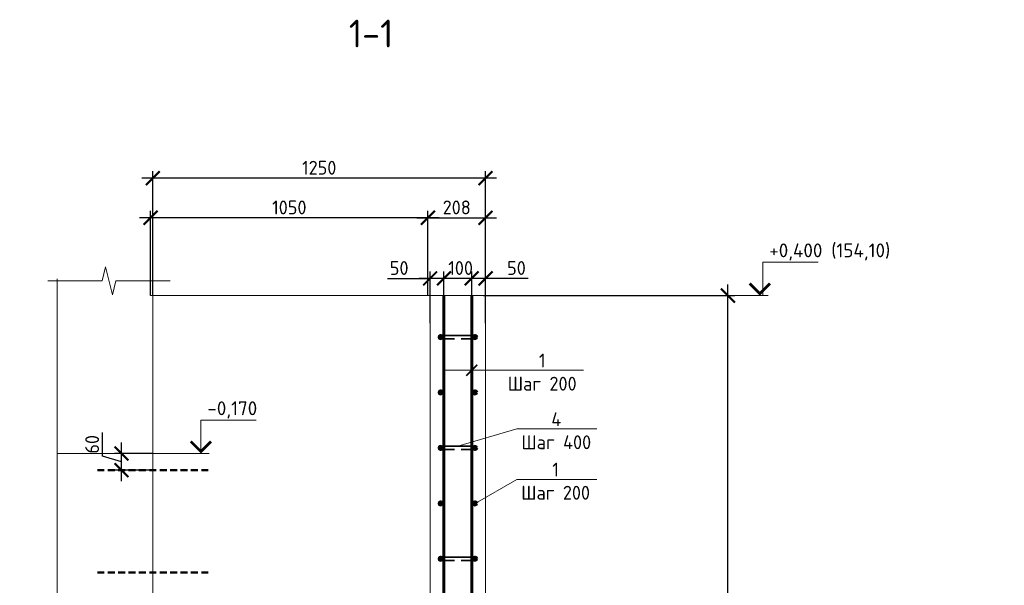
# Model space of a CAD drawing. Header units: millimetres. Extents: x 130535 to 3472113, y -231620 to 121434.
# Tile 51 of 133: x 414817 to 432571, y -39167 to -28965. Entities that reach past the tile are written whole.
import ezdxf
from ezdxf import colors
from ezdxf.entities.mleader import LeaderData, LeaderLine
from ezdxf.enums import TextEntityAlignment as Align
from ezdxf.math import Vec2, Vec3

# ---------------------------------------------------------------- set-up
doc = ezdxf.new("R2010")
doc.units = ezdxf.units.MM
doc.linetypes.add('DASHED2', pattern=[0.375, 0.25, -0.125])
doc.layers.get('DEFPOINTS').update_dxf_attribs({"color": 1, "lineweight": 0})
for name, color, linetype, lineweight in [('Основная 0.35', 200, 'Continuous', 35), ('Основная 0.60', 142, 'Continuous', 60), ('РАЗМЕРЫ', 1, 'Continuous', 9), ('Разрез жилая часть$0$Отметки', 1, 'Continuous', 20), ('Символы 0.20', 1, 'Continuous', 20), ('Текст 5.00', 82, 'Continuous', 50), ('Тонкая', 81, 'Continuous', 20), ('Тонкая 0.20', 30, 'Continuous', 20)]:
    doc.layers.add(name, color=color, linetype=linetype, lineweight=lineweight)
doc.styles.add('GOST-2.304_Type-B', font='GOST_Common.ttf')
doc.styles.add('ГОСТ', font='isocpeur.TTF')
doc.dimstyles.new('СПДС', dxfattribs={"dimscale": 100, "dimtxt": 2.5, "dimasz": 2.5, "dimexe": 1.25, "dimexo": 0, "dimtad": 1, "dimdec": 0, "dimtxsty": 'GOST-2.304_Type-B', "dimblk": 'ARCHTICK', "dimcen": 2.5, "dimdle": 2, "dimadec": 0, "dimazin": 2, "dimtfac": 0.75, "dimtdec": 0, "dimtmove": 1, "dimatfit": 3, "dimfxl": 1, "dimtolj": 1, "dimarcsym": 1})

# ---------------------------------------------------------------- blocks, each defined once
blk = doc.blocks.new('_ArchTick')
at = {"color": 0, "linetype": 'ByBlock', "const_width": 0.15}
blk.add_lwpolyline([(-0.5, -0.5), (0.5, 0.5)], dxfattribs=at)
blk = doc.blocks.new('_None')
blk = doc.blocks.new('*D573')
at = {"layer": 'DEFPOINTS', "color": 0, "linetype": 'Continuous', "lineweight": 0, "transparency": 16777216}
for p in [(422967, -33631), (423217, -34439), (422967, -34564)]:
    blk.add_point(p, dxfattribs=at)
at = {"layer": 'РАЗМЕРЫ', "color": 0, "linetype": 'Continuous', "lineweight": -2, "transparency": 16777216}
for p, q in [((422967, -34564), (422967, -33506)), ((423217, -34439), (423217, -33506)), ((423417, -33631), (422767, -33631)), ((423987, -33631), (423217, -33631))]:
    blk.add_line(p, q, dxfattribs=at)
at = {"layer": 'РАЗМЕРЫ', "color": 0, "linetype": 'Continuous', "lineweight": -2, "transparency": 16777216, "xscale": 250, "yscale": 250, "zscale": 250, "rotation": 180}
blk.add_blockref('_ArchTick', (422967, -33631), dxfattribs=at)
at = {"layer": 'РАЗМЕРЫ', "color": 0, "linetype": 'Continuous', "lineweight": -2, "transparency": 16777216, "xscale": 250, "yscale": 250, "zscale": 250}
blk.add_blockref('_ArchTick', (423217, -33631), dxfattribs=at)
at = {"layer": 'РАЗМЕРЫ', "color": 0, "linetype": 'Continuous', "lineweight": 0, "transparency": 16777216, "insert": (423774, -33444), "char_height": 250, "attachment_point": 5, "style": 'GOST-2.304_Type-B'}
blk.add_mtext('\\A1;50', dxfattribs=at)
blk = doc.blocks.new('*D574')
at = {"layer": 'DEFPOINTS', "color": 0, "linetype": 'Continuous', "lineweight": 0, "transparency": 16777216}
for p in [(422467, -33631), (422467, -34564), (422967, -34564)]:
    blk.add_point(p, dxfattribs=at)
at = {"layer": 'РАЗМЕРЫ', "color": 0, "linetype": 'Continuous', "lineweight": -2, "transparency": 16777216}
for p, q in [((422467, -34564), (422467, -33506)), ((422967, -34564), (422967, -33506)), ((423167, -33631), (422267, -33631))]:
    blk.add_line(p, q, dxfattribs=at)
at = {"layer": 'РАЗМЕРЫ', "color": 0, "linetype": 'Continuous', "lineweight": -2, "transparency": 16777216, "xscale": 250, "yscale": 250, "zscale": 250, "rotation": 180}
blk.add_blockref('_ArchTick', (422467, -33631), dxfattribs=at)
at = {"layer": 'РАЗМЕРЫ', "color": 0, "linetype": 'Continuous', "lineweight": -2, "transparency": 16777216, "xscale": 250, "yscale": 250, "zscale": 250}
blk.add_blockref('_ArchTick', (422967, -33631), dxfattribs=at)
at = {"layer": 'РАЗМЕРЫ', "color": 0, "linetype": 'Continuous', "lineweight": 0, "transparency": 16777216, "insert": (422767, -33444), "char_height": 250, "attachment_point": 5, "style": 'GOST-2.304_Type-B'}
blk.add_mtext('\\A1;100', dxfattribs=at)
blk = doc.blocks.new('*D575')
at = {"layer": 'DEFPOINTS', "color": 0, "linetype": 'Continuous', "lineweight": 0, "transparency": 16777216}
for p in [(422217, -33631), (422217, -34439), (422467, -34564)]:
    blk.add_point(p, dxfattribs=at)
at = {"layer": 'РАЗМЕРЫ', "color": 0, "linetype": 'Continuous', "lineweight": -2, "transparency": 16777216}
for p, q in [((422217, -34439), (422217, -33506)), ((422467, -34564), (422467, -33506)), ((421447, -33631), (422217, -33631)), ((422667, -33631), (422017, -33631))]:
    blk.add_line(p, q, dxfattribs=at)
at = {"layer": 'РАЗМЕРЫ', "color": 0, "linetype": 'Continuous', "lineweight": -2, "transparency": 16777216, "xscale": 250, "yscale": 250, "zscale": 250, "rotation": 180}
blk.add_blockref('_ArchTick', (422217, -33631), dxfattribs=at)
at = {"layer": 'РАЗМЕРЫ', "color": 0, "linetype": 'Continuous', "lineweight": -2, "transparency": 16777216, "xscale": 250, "yscale": 250, "zscale": 250}
blk.add_blockref('_ArchTick', (422467, -33631), dxfattribs=at)
at = {"layer": 'РАЗМЕРЫ', "color": 0, "linetype": 'Continuous', "lineweight": 0, "transparency": 16777216, "insert": (421659, -33444), "char_height": 250, "attachment_point": 5, "style": 'GOST-2.304_Type-B'}
blk.add_mtext('\\A1;50', dxfattribs=at)
blk = doc.blocks.new('*D578')
at = {"layer": 'DEFPOINTS', "color": 0, "linetype": 'Continuous', "lineweight": 0, "transparency": 16777216}
for p in [(423217, -32538), (422178, -33941), (423217, -34439)]:
    blk.add_point(p, dxfattribs=at)
at = {"layer": 'РАЗМЕРЫ', "color": 0, "linetype": 'Continuous', "lineweight": -2, "transparency": 16777216}
for p, q in [((422178, -33941), (422178, -32413)), ((423217, -34439), (423217, -32413)), ((421978, -32538), (423417, -32538))]:
    blk.add_line(p, q, dxfattribs=at)
at = {"layer": 'РАЗМЕРЫ', "color": 0, "linetype": 'Continuous', "lineweight": -2, "transparency": 16777216, "xscale": 250, "yscale": 250, "zscale": 250, "rotation": 180}
blk.add_blockref('_ArchTick', (422178, -32538), dxfattribs=at)
at = {"layer": 'РАЗМЕРЫ', "color": 0, "linetype": 'Continuous', "lineweight": -2, "transparency": 16777216, "xscale": 250, "yscale": 250, "zscale": 250}
blk.add_blockref('_ArchTick', (423217, -32538), dxfattribs=at)
at = {"layer": 'РАЗМЕРЫ', "color": 0, "linetype": 'Continuous', "lineweight": 0, "transparency": 16777216, "insert": (422697, -32351), "char_height": 250, "attachment_point": 5, "style": 'GOST-2.304_Type-B'}
blk.add_mtext('\\A1;208', dxfattribs=at)
blk = doc.blocks.new('*D579')
at = {"layer": 'DEFPOINTS', "color": 0, "linetype": 'Continuous', "lineweight": 0, "transparency": 16777216}
for p in [(417178, -32538), (417178, -33941), (422178, -33941)]:
    blk.add_point(p, dxfattribs=at)
at = {"layer": 'РАЗМЕРЫ', "color": 0, "linetype": 'Continuous', "lineweight": -2, "transparency": 16777216}
for p, q in [((417178, -33941), (417178, -32413)), ((422178, -33941), (422178, -32413)), ((422378, -32538), (416978, -32538))]:
    blk.add_line(p, q, dxfattribs=at)
at = {"layer": 'РАЗМЕРЫ', "color": 0, "linetype": 'Continuous', "lineweight": -2, "transparency": 16777216, "xscale": 250, "yscale": 250, "zscale": 250, "rotation": 180}
blk.add_blockref('_ArchTick', (417178, -32538), dxfattribs=at)
at = {"layer": 'РАЗМЕРЫ', "color": 0, "linetype": 'Continuous', "lineweight": -2, "transparency": 16777216, "xscale": 250, "yscale": 250, "zscale": 250}
blk.add_blockref('_ArchTick', (422178, -32538), dxfattribs=at)
at = {"layer": 'РАЗМЕРЫ', "color": 0, "linetype": 'Continuous', "lineweight": 0, "transparency": 16777216, "insert": (419678, -32351), "char_height": 250, "attachment_point": 5, "style": 'GOST-2.304_Type-B'}
blk.add_mtext('\\A1;1050', dxfattribs=at)
blk = doc.blocks.new('*D580')
at = {"layer": 'DEFPOINTS', "color": 0, "linetype": 'Continuous', "lineweight": 0, "transparency": 16777216}
for p in [(423178, -33941), (427587, -33941), (427336, -45939)]:
    blk.add_point(p, dxfattribs=at)
at = {"layer": 'РАЗМЕРЫ', "color": 0, "linetype": 'Continuous', "lineweight": -2, "transparency": 16777216}
for p, q in [((427587, -46139), (427587, -33741)), ((423178, -33941), (427712, -33941)), ((427336, -45939), (427712, -45939))]:
    blk.add_line(p, q, dxfattribs=at)
at = {"layer": 'РАЗМЕРЫ', "color": 0, "linetype": 'Continuous', "lineweight": -2, "transparency": 16777216, "xscale": 250, "yscale": 250, "zscale": 250}
for p, rotation in [((427587, -33941), 90), ((427587, -45939), 270)]:
    blk.add_blockref('_ArchTick', p, dxfattribs=dict(at, rotation=rotation))
at = {"layer": 'РАЗМЕРЫ', "color": 0, "linetype": 'Continuous', "lineweight": 0, "transparency": 16777216, "insert": (427400, -39940), "char_height": 250, "attachment_point": 5, "rotation": 90, "style": 'GOST-2.304_Type-B'}
blk.add_mtext('\\A1;2400', dxfattribs=at)
blk = doc.blocks.new('*D582')
at = {"layer": 'DEFPOINTS', "color": 0, "linetype": 'Continuous', "lineweight": 0, "transparency": 16777216}
for p in [(417217, -31823), (417217, -33941), (423217, -34439)]:
    blk.add_point(p, dxfattribs=at)
at = {"layer": 'РАЗМЕРЫ', "color": 0, "linetype": 'Continuous', "lineweight": -2, "transparency": 16777216}
for p, q in [((417217, -33941), (417217, -31698)), ((423217, -34439), (423217, -31698)), ((423417, -31823), (417017, -31823))]:
    blk.add_line(p, q, dxfattribs=at)
at = {"layer": 'РАЗМЕРЫ', "color": 0, "linetype": 'Continuous', "lineweight": -2, "transparency": 16777216, "xscale": 250, "yscale": 250, "zscale": 250, "rotation": 180}
blk.add_blockref('_ArchTick', (417217, -31823), dxfattribs=at)
at = {"layer": 'РАЗМЕРЫ', "color": 0, "linetype": 'Continuous', "lineweight": -2, "transparency": 16777216, "xscale": 250, "yscale": 250, "zscale": 250}
blk.add_blockref('_ArchTick', (423217, -31823), dxfattribs=at)
at = {"layer": 'РАЗМЕРЫ', "color": 0, "linetype": 'Continuous', "lineweight": 0, "transparency": 16777216, "insert": (420217, -31635), "char_height": 250, "attachment_point": 5, "style": 'GOST-2.304_Type-B'}
blk.add_mtext('\\A1;1250', dxfattribs=at)
blk = doc.blocks.new('*D559')
at = {"layer": 'DEFPOINTS', "color": 0, "linetype": 'Continuous', "lineweight": 0, "transparency": 16777216}
for p in [(416654, -36789), (417217, -36789), (417217, -37090)]:
    blk.add_point(p, dxfattribs=at)
at = {"layer": 'РАЗМЕРЫ', "color": 0, "linetype": 'Continuous', "lineweight": -2, "transparency": 16777216}
for p, q in [((416310, -36836), (416310, -36411)), ((416654, -37290), (416654, -36589)), ((416654, -36939), (416310, -36836)), ((417217, -36789), (416529, -36789)), ((417217, -37090), (416529, -37090))]:
    blk.add_line(p, q, dxfattribs=at)
at = {"layer": 'РАЗМЕРЫ', "color": 0, "linetype": 'Continuous', "lineweight": -2, "transparency": 16777216, "xscale": 250, "yscale": 250, "zscale": 250}
for p, rotation in [((416654, -36789), 90), ((416654, -37090), 270)]:
    blk.add_blockref('_ArchTick', p, dxfattribs=dict(at, rotation=rotation))
at = {"layer": 'РАЗМЕРЫ', "color": 0, "linetype": 'Continuous', "lineweight": 0, "transparency": 16777216, "insert": (416123, -36624), "char_height": 250, "attachment_point": 5, "rotation": 90, "style": 'GOST-2.304_Type-B'}
blk.add_mtext('\\A1;60', dxfattribs=at)

msp = doc.modelspace()

# ---------------------------------------------------------------- linework, layer by layer
at = {"linetype": 'DASHED2', "lineweight": 50, "ltscale": 500}
for p, q in [((416217.4, -37089.6), (418217.4, -37089.6)), ((416217.4, -38938.9), (418217.4, -38938.9))]:
    msp.add_line(p, q, dxfattribs=at)
at = {"linetype": 'ByBlock', "lineweight": 20, "ltscale": 0.5}
msp.add_lwpolyline([(415490.6, -33636.5), (415490.6, -40561.5), (414990.6, -40686.5), (415990.6, -40936.5), (415490.6, -41061.5), (415490.6, -48286.5)], dxfattribs=at)
at = {"layer": 'Основная 0.35'}
for p, q in [((423027.4, -34659), (422407.4, -34659)), ((422407.4, -34719), (422657.4, -34719)), ((423027.4, -34719), (422777.4, -34719)), ((423027.4, -36659), (422407.4, -36659)), ((422407.4, -36719), (422657.4, -36719)), ((423027.4, -36719), (422777.4, -36719)), ((423027.4, -38659), (422407.4, -38659)), ((422407.4, -38719), (422657.4, -38719)), ((423027.4, -38719), (422777.4, -38719))]:
    msp.add_line(p, q, dxfattribs=at)
for centre, start, end in [((422407.4, -34689), 90, 270), ((423027.4, -34689), 270, 90), ((422407.4, -38689), 90, 270), ((423027.4, -38689), 270, 90)]:
    msp.add_arc(centre, 30, start, end, dxfattribs=at)
at = {"layer": 'Основная 0.60'}
for p, q in [((422467.4, -45914), (422467.4, -33940.6)), ((422967.4, -45914), (422967.4, -33940.6))]:
    msp.add_line(p, q, dxfattribs=at)
for centre in [(422407.4, -34689), (423027.4, -34689), (422407.4, -35689), (423027.4, -35689), (422407.4, -36689), (423027.4, -36689), (422407.4, -37689), (423027.4, -37689), (422407.4, -38689), (423027.4, -38689)]:
    msp.add_circle(centre, 30, dxfattribs=at)
at = {"layer": 'РАЗМЕРЫ', "linetype": 'Continuous', "lineweight": 0}
msp.add_line((417217.4, -36789), (415490.6, -36789), dxfattribs=at)
at = {"layer": 'Символы 0.20', "color": 1, "linetype": 'Continuous', "lineweight": 20, "ltscale": 100}
for p, q in [((428215.9, -33340.6), (429215.9, -33340.6)), ((427296.4, -33940.6), (428162.5, -33940.6)), ((418083.5, -36189), (419083.5, -36189)), ((417217.4, -36789), (418083.5, -36789))]:
    msp.add_line(p, q, dxfattribs=at)
at = {"layer": 'Символы 0.20', "color": 1, "linetype": 'Continuous', "lineweight": 20, "ltscale": 10000}
for p, q in [((428312.5, -33940.6), (428012.5, -33940.6)), ((418233.5, -36789), (417933.5, -36789))]:
    msp.add_line(p, q, dxfattribs=at)
for points in [[(428215.9, -33939.2), (428215.9, -33339.2)], [(418083.5, -36789), (418083.5, -36189)]]:
    msp.add_lwpolyline(points, dxfattribs=at)
at = {"layer": 'Символы 0.20', "color": 1, "linetype": 'Continuous', "lineweight": 20, "ltscale": 10000, "const_width": 50}
for points in [[(427980.1, -33722.9), (428162.5, -33905.2), (428344.8, -33722.9)], [(417901.2, -36571.3), (418083.5, -36753.7), (418265.8, -36571.3)]]:
    msp.add_lwpolyline(points, dxfattribs=at)
at = {"layer": 'Тонкая'}
msp.add_lwpolyline([(415321.8, -33675.3), (415471.8, -33675.3), (416301.3, -33675.3), (416363.8, -33425.3), (416488.8, -33925.3), (416551.3, -33675.3), (417380.9, -33675.3), (417530.9, -33675.3)], dxfattribs=at)
at = {"layer": 'Тонкая 0.20'}
for p, q in [((417217.4, -33886.5), (417217.4, -47827.6)), ((422177.5, -33940.6), (417177.5, -33940.6)), ((422177.5, -33940.6), (423217.4, -33940.6)), ((422217.4, -45914), (422217.4, -33940.6)), ((423217.4, -33940.6), (423217.4, -45914))]:
    msp.add_line(p, q, dxfattribs=at)

# ---------------------------------------------------------------- texts
at = {"layer": 'Разрез жилая часть$0$Отметки', "linetype": 'Continuous', "lineweight": 25, "ltscale": 100, "style": 'ГОСТ'}
for s, p in [('+0,400 (154,10)', (428333.4, -33250.6)), ('-0,170', (418201, -36099))]:
    msp.add_text(s, height=250, dxfattribs=at).set_placement(p)
at = {"layer": 'Текст 5.00', "style": 'GOST-2.304_Type-B'}
msp.add_text('1-1', height=500, dxfattribs=at).set_placement((421153.1, -29214.6), align=Align.MIDDLE_CENTER)
msp.add_text('1-1', height=500, dxfattribs=at).set_placement((421153.1, -29214.6), align=Align.MIDDLE_CENTER)

# ---------------------------------------------------------------- dimensions: what is measured, and where the dimension line sits
at = {"layer": 'РАЗМЕРЫ', "color": 3, "linetype": 'Continuous', "lineweight": 0}
for base, p1, p2, text, picture, middle in [((417217.4, -31822.8), (423217.4, -34439), (417217.4, -33940.6), '1250', '*D582', (420217.4, -31635.3)), ((417177.5, -32538.1), (422177.5, -33940.6), (417177.5, -33940.6), '1050', '*D579', (419677.5, -32350.6))]:
    dim = msp.add_linear_dim(base=base, p1=p1, p2=p2, text=text, dimstyle='СПДС', override={"dimlfac": 0.2}, dxfattribs=at)
    dim.commit()
    dim.dimension.update_dxf_attribs({"geometry": picture, "text_midpoint": middle})
dim = msp.add_linear_dim(base=(423217.4, -32538.1), p1=(422177.5, -33940.6), p2=(423217.4, -34439), dimstyle='СПДС', override={"dimlfac": 0.2}, dxfattribs=at)
dim.commit()
dim.dimension.update_dxf_attribs({"geometry": '*D578', "text_midpoint": (422697.5, -32350.6)})
for base, p1, p2, picture, middle in [((422217.4, -33631.5), (422467.4, -34564), (422217.4, -34439), '*D575', (421659.2, -33662.4)), ((422467.4, -33631.5), (422967.4, -34564), (422467.4, -34564), '*D574', (422767.4, -33631.5)), ((422967.4, -33631.5), (423217.4, -34439), (422967.4, -34564), '*D573', (423774.1, -33661.5))]:
    dim = msp.add_linear_dim(base=base, p1=p1, p2=p2, angle=180, dimstyle='СПДС', override={"dimlfac": 0.2}, dxfattribs=at)
    dim.commit()
    dim.dimension.update_dxf_attribs({"geometry": picture, "text_midpoint": middle, "dimtype": 160})
for base, p1, p2, picture, middle in [((427587.2, -33940.6), (427336.3, -45939), (423177.5, -33940.6), '*D580', (427399.7, -39939.8)), ((416654.1, -36789), (417217.4, -37089.6), (417217.4, -36789), '*D559', (416122.8, -36773.7))]:
    dim = msp.add_linear_dim(base=base, p1=p1, p2=p2, angle=90, dimstyle='СПДС', override={"dimlfac": 0.2}, dxfattribs=at)
    dim.commit()
    dim.dimension.update_dxf_attribs({"geometry": picture, "text_midpoint": middle})

# ---------------------------------------------------------------- leaders
at = {"layer": 'Символы 0.20', "ltscale": 100}
ml = msp.add_multileader_mtext('Standard', dxfattribs=at)
ml.set_content('Труба Тр\\Pниз трубы в уровне верха плиты', color=256, style='ГОСТ')
ml.set_leader_properties(color=256, linetype='ByLayer', lineweight=-1)
ml.set_arrow_properties(name='NONE')
ml.build(insert=Vec2(0, 0))
ml.multileader.update_dxf_attribs({"text_left_attachment_type": 6, "text_right_attachment_type": 6, "dogleg_length": 2.5, "arrow_head_size": 45, "scale": 100})
ctx = ml.context
ctx.base_point, ctx.scale, ctx.char_height, ctx.arrow_head_size, ctx.landing_gap_size, ctx.plane_origin = Vec3(374236, -34808.4), 100, 300, 45, 22.5, Vec3(368339.5, -38118.9)
ctx.left_attachment, ctx.right_attachment = 6, 6
notes = []
notes.append((ctx, [(1, (1, 1, 0), (373986, -34808.4), (1, 0), 250, [(0, [(373346.6, -36448.8)], 0, [])])]))
ctx.mtext.insert, ctx.mtext.width, ctx.mtext.flow_direction = Vec3(374258.5, -34418.4), 6442.783, 5
at = {"layer": 'Символы 0.20'}
ml = msp.add_multileader_mtext('Standard', dxfattribs=at)
ml.set_content('1\\PШаг 200', color=256, style='GOST-2.304_Type-B')
ml.set_leader_properties(color=256, linetype='ByLayer', lineweight=-1)
ml.set_arrow_properties(name='ARCHTICK')
ml.build(insert=Vec2(0, 0))
ml.multileader.update_dxf_attribs({"text_left_attachment_type": 6, "text_right_attachment_type": 6, "dogleg_length": 1, "arrow_head_size": 200, "scale": 20})
ctx = ml.context
ctx.base_point, ctx.scale, ctx.char_height, ctx.arrow_head_size, ctx.landing_gap_size, ctx.plane_origin = Vec3(423636.3, -35288.8), 20, 250, 200, 9, Vec3(419967.4, -34988.8)
ctx.left_attachment, ctx.right_attachment, ctx.text_align_type = 6, 6, 1
notes.append((ctx, [(1, (1, 1, 0), (423536.3, -35288.8), (1, 0), 100, [(1, [(422967.4, -35288.8), (422467.4, -35288.8)], 0, [])])]))
ctx.mtext.insert, ctx.mtext.alignment, ctx.mtext.flow_direction = Vec3(424238.1, -34988.8), 2, 5
ml = msp.add_multileader_mtext('Standard', dxfattribs=at)
ml.set_content('4\\PШаг 400', color=256, style='GOST-2.304_Type-B')
ml.set_leader_properties(color=256, linetype='ByLayer', lineweight=-1)
ml.set_arrow_properties(name='NONE')
ml.build(insert=Vec2(0, 0))
ml.multileader.update_dxf_attribs({"text_left_attachment_type": 6, "text_right_attachment_type": 6, "dogleg_length": 1, "arrow_head_size": 18, "scale": 20})
ctx = ml.context
ctx.base_point, ctx.scale, ctx.char_height, ctx.arrow_head_size, ctx.landing_gap_size, ctx.plane_origin = Vec3(423878.1, -36345.4), 20, 250, 18, 9, Vec3(420027.4, -40098.8)
ctx.left_attachment, ctx.right_attachment, ctx.text_align_type = 6, 6, 1
notes.append((ctx, [(0, (1, 1, 0), (423778.1, -36345.4), (1, 0), 100, [(0, [(422717.4, -36659)], 0, [])])]))
ctx.mtext.insert, ctx.mtext.alignment, ctx.mtext.flow_direction = Vec3(424492.4, -36045.4), 2, 5
ml = msp.add_multileader_mtext('Standard', dxfattribs=at)
ml.set_content('1\\PШаг 200', color=256, style='GOST-2.304_Type-B')
ml.set_leader_properties(color=256, linetype='ByLayer', lineweight=-1)
ml.set_arrow_properties(name='NONE')
ml.build(insert=Vec2(0, 0))
ml.multileader.update_dxf_attribs({"text_left_attachment_type": 6, "text_right_attachment_type": 6, "dogleg_length": 1, "arrow_head_size": 18, "scale": 20})
ctx = ml.context
ctx.base_point, ctx.scale, ctx.char_height, ctx.arrow_head_size, ctx.landing_gap_size, ctx.plane_origin = Vec3(423878.1, -37255.6), 20, 250, 18, 9, Vec3(420027.4, -37389)
ctx.left_attachment, ctx.right_attachment, ctx.text_align_type = 6, 6, 1
notes.append((ctx, [(0, (1, 1, 0), (423778.1, -37255.6), (1, 0), 100, [(0, [(423027.4, -37689)], 0, [])])]))
ctx.mtext.insert, ctx.mtext.alignment, ctx.mtext.flow_direction = Vec3(424479.9, -36955.6), 2, 5
at = {"layer": 'Символы 0.20', "ltscale": 100}
ml = msp.add_multileader_mtext('Standard', dxfattribs=at)
ml.set_content('Щебень фр.20-40', color=256, style='ГОСТ')
ml.set_leader_properties(color=256, linetype='ByLayer', lineweight=-1)
ml.set_arrow_properties(name='NONE')
ml.build(insert=Vec2(0, 0))
ml.multileader.update_dxf_attribs({"text_left_attachment_type": 6, "text_right_attachment_type": 6, "dogleg_length": 2.5, "arrow_head_size": 45, "scale": 100})
ctx = ml.context
ctx.base_point, ctx.scale, ctx.char_height, ctx.arrow_head_size, ctx.landing_gap_size, ctx.plane_origin = Vec3(378255, -38652.1), 100, 300, 45, 22.5, Vec3(372358.5, -41962.6)
ctx.left_attachment, ctx.right_attachment = 6, 6
notes.append((ctx, [(1, (1, 1, 0), (378005, -38652.1), (1, 0), 250, [(0, [(376254, -37225.6)], 0, [])])]))
ctx.mtext.insert, ctx.mtext.width, ctx.mtext.flow_direction = Vec3(378277.5, -38262.1), 2129.129, 5
for ctx, leaders in notes:
    for number, flags, end, landing, length, lines in leaders:
        leader = LeaderData()
        leader.index, (leader.has_last_leader_line, leader.has_dogleg_vector, leader.attachment_direction) = number, flags
        leader.last_leader_point, leader.dogleg_vector, leader.dogleg_length = Vec3(end), Vec3(landing), length
        for number, points, colour, breaks in lines:
            line = LeaderLine()
            line.index, line.vertices, line.color, line.breaks = number, Vec3.list(points), colors.encode_raw_color(colour), breaks
            leader.lines.append(line)
        ctx.leaders.append(leader)

doc.saveas('drawing.dxf')
